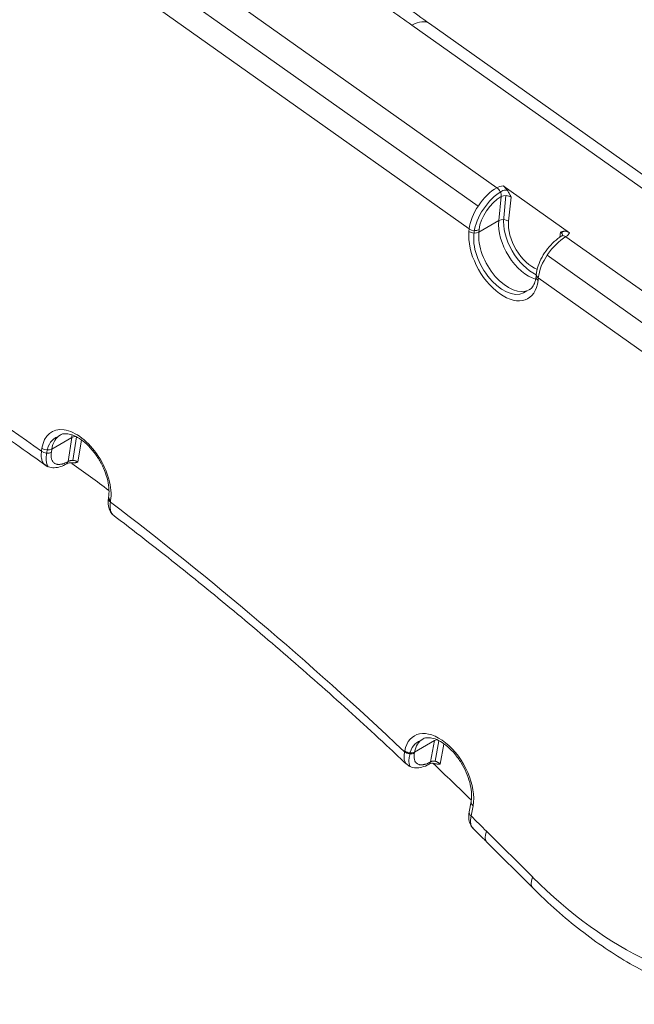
# Model space of a CAD drawing. Header units: millimetres. Extents: x 176 to 9387, y -11044 to -3322.
# Tile 246 of 256: x 9318 to 9328, y -10683 to -10666. Entities that reach past the tile are written whole.
import ezdxf

# ---------------------------------------------------------------- set-up
doc = ezdxf.new("R2010")
doc.units = ezdxf.units.MM
doc.header["$LTSCALE"] = 0.3175
doc.layers.add('1轮廓实线层', color=7, linetype='Continuous', lineweight=18)

# ---------------------------------------------------------------- blocks, each defined once
blk = doc.blocks.new('MR12-2010-Z')
at = {"layer": '1轮廓实线层'}
for p, q in [((64057.039, -21448.515), (64064.282, -21453.65)), ((64063.881, -21454.047), (64056.629, -21448.907)), ((64063.692, -21454.53), (64056.421, -21449.376)), ((64068.264, -21454.29), (64062.468, -21450.181)), ((64068.43, -21454.104), (64062.842, -21450.143)), ((64064.416, -21453.608), (64065.835, -21454.614)), ((64064.428, -21454.293), (64064.477, -21453.818)), ((64064.322, -21454.353), (64064.375, -21453.839)), ((64064.587, -21453.853), (64064.533, -21454.366)), ((64064.322, -21454.353), (64063.897, -21454.598)), ((64063.686, -21454.584), (64063.692, -21454.53)), ((64063.792, -21454.657), (64063.797, -21454.603)), ((64063.903, -21454.543), (64063.897, -21454.598)), ((64065.629, -21454.708), (64065.641, -21454.6)), ((64065.67, -21454.68), (64065.669, -21454.682)), ((64065.757, -21454.696), (64068.196, -21456.424)), ((64065.356, -21455.093), (64067.671, -21456.734)), ((64065.124, -21455.499), (64065.118, -21455.553)), ((64065.167, -21455.576), (64065.161, -21455.63)), ((64067.606, -21457.304), (64065.167, -21455.576)), ((64055.204, -21458.986), (64054.78, -21459.231)), ((64055.125, -21459.497), (64055.204, -21458.986)), ((64055.225, -21459.474), (64055.304, -21458.968)), ((64055.41, -21459.04), (64055.337, -21459.507)), ((64054.559, -21459.279), (64054.569, -21459.212)), ((64054.664, -21459.355), (64054.674, -21459.29)), ((64054.78, -21459.231), (64054.77, -21459.298)), ((64055.992, -21460.251), (64055.988, -21460.281)), ((64056.035, -21460.335), (64056.03, -21460.365)), ((64062.951, -21465.456), (64062.526, -21465.701)), ((64062.865, -21465.911), (64062.951, -21465.456)), ((64062.962, -21465.898), (64063.045, -21465.459)), ((64063.151, -21465.53), (64063.07, -21465.959)), ((64062.313, -21465.697), (64062.316, -21465.679)), ((64062.415, -21465.792), (64062.421, -21465.761)), ((64062.526, -21465.701), (64062.523, -21465.72)), ((64063.732, -21466.761), (64063.691, -21466.978)), ((64063.773, -21466.85), (64063.733, -21467.067)), ((64064.062, -21467.394), (64065.047, -21468.376)), ((64064.062, -21467.618), (64065.047, -21468.601))]:
    blk.add_line(p, q, dxfattribs=at)
for centre, major_axis, ratio, start_param, end_param in [((64062.408, -21450.755), (-0.434, -0.612), 0.508281, 3.13848, 3.977629), ((64064.493, -21453.799), (-0.298, 0.031), 0.638997, 5.037724, 5.561323), ((64064.222, -21454.223), (-0.434, -0.612), 0.508281, 3.977629, 5.548426), ((64064.327, -21454.298), (0.434, 0.612), 0.508281, 0.837227, 2.403972), ((64064.27, -21453.764), (-0.075, 0.13), 0.57735, 3.813544, 5.384341), ((64064.481, -21453.914), (0.149, -0.016), 0.638997, 0.848934, 2.41973), ((64064.493, -21453.799), (0.149, -0.016), 0.638997, 1.557346, 2.425683), ((64064.327, -21454.298), (0.347, 0.489), 0.508281, 0.836037, 2.406833), ((64064.954, -21454.801), (-0.45, 0.779), 0.57735, 0.671952, 2.603933), ((64064.427, -21454.427), (0.149, -0.016), 0.638997, 0.848934, 2.41973), ((64065.06, -21454.74), (-0.45, 0.779), 0.57735, 0.674341, 2.455266), ((64065.06, -21454.74), (0.375, -0.65), 0.57735, 3.813544, 5.666986), ((64064.424, -21455.107), (-0.525, 0.909), 0.57735, 0.671952, 3.813544), ((64063.792, -21454.523), (-0.149, 0.016), 0.638997, 0.848934, 2.41973), ((64063.798, -21454.468), (-0.149, 0.016), 0.638997, 0.848934, 2.41973), ((64064.424, -21455.107), (-0.45, 0.779), 0.57735, 0.669387, 3.25971), ((64064.53, -21455.046), (0.45, -0.779), 0.57735, 3.813544, 6.26703), ((64065.535, -21454.661), (0.149, -0.016), 0.638997, 0.064123, 0.848934), ((64065.547, -21454.546), (0.149, -0.016), 0.638997, 5.637319, 6.030295), ((64065.745, -21454.81), (-0.075, 0.13), 0.57735, 5.384341, 6.28286), ((64065.547, -21454.546), (-0.298, 0.031), 0.638997, 2.41973, 2.943329), ((64065.697, -21455.269), (0.434, 0.612), 0.508281, 0.836037, 2.406833), ((64065.273, -21455.514), (-0.149, 0.016), 0.638997, 0.000462, 0.848934), ((64065.267, -21455.569), (-0.149, 0.016), 0.638997, 6.265534, 7.132119), ((64049.37, -21505.522), (-30.375, 52.611), 0.57735, 5.376692, 5.497787), ((64055.302, -21459.773), (-0.525, 0.909), 0.57735, 3.764409, 6.906002), ((64055.302, -21459.773), (-0.45, 0.779), 0.57735, 6.165049, 6.903345), ((64055.408, -21459.712), (0.45, -0.779), 0.57735, 3.142226, 3.764409), ((64055.832, -21459.467), (-0.45, 0.779), 0.57735, 0.535785, 0.622816), ((64055.309, -21459.066), (-0.148, 0.023), 0.66319, 4.932454, 5.593417), ((64054.665, -21459.218), (0.148, -0.023), 0.66319, 4.022621, 5.593417), ((64054.675, -21459.15), (0.148, -0.023), 0.66319, 4.022621, 5.593417), ((64055.02, -21459.417), (-0.075, 0.13), 0.57735, 3.155334, 3.764409), ((64050.006, -21505.154), (30, -51.962), 0.57735, 2.214513, 2.233229), ((64056.136, -21460.304), (0.148, -0.023), 0.66319, 3.132177, 4.022621), ((64056.141, -21460.274), (0.148, -0.023), 0.66319, 3.153286, 4.022621), ((64049.37, -21505.522), (-30.375, 52.611), 0.57735, 5.191729, 5.342113), ((64063.045, -21466.264), (-0.525, 0.909), 0.57735, 3.733599, 6.875191), ((64063.045, -21466.264), (-0.45, 0.779), 0.57735, 6.165052, 6.872414), ((64063.151, -21466.203), (0.45, -0.779), 0.57735, 3.14612, 3.733599), ((64063.055, -21465.54), (-0.147, 0.028), 0.677548, 5.256943, 5.615084), ((64062.419, -21465.636), (0.147, -0.028), 0.677548, 4.044287, 5.615084), ((64062.422, -21465.618), (0.147, -0.028), 0.677548, 4.044287, 5.615084), ((64062.761, -21465.828), (-0.075, 0.13), 0.57735, 3.145202, 3.733599), ((64050.006, -21505.154), (30, -51.962), 0.57735, 2.026602, 2.04697), ((64063.879, -21466.789), (0.147, -0.028), 0.677548, 3.152931, 4.044287), ((64063.839, -21467.006), (0.147, -0.028), 0.677548, 3.141596, 4.044287), ((64049.37, -21505.522), (-30.375, 52.611), 0.57735, 5.148721, 5.156865), ((64064.592, -21467.087), (0.53, 0.531), 0.345066, 2.479038, 3.141597), ((64066.969, -21463.386), (3.975, -6.885), 0.57735, 5.148721, 6.936121), ((64065.577, -21468.07), (0.53, 0.531), 0.345066, 2.479038, 3.141988)]:
    blk.add_ellipse(centre, major_axis=major_axis, ratio=ratio, start_param=start_param, end_param=end_param, dxfattribs=at)
for points, knots in [([(64062.468, -21450.181), (64062.145, -21449.952), (64061.826, -21449.722), (64061.197, -21449.257), (64060.886, -21449.022), (64060.274, -21448.55), (64059.973, -21448.312), (64059.381, -21447.831), (64059.09, -21447.588), (64058.52, -21447.097), (64058.241, -21446.85), (64057.832, -21446.474), (64057.697, -21446.348), (64057.432, -21446.094), (64057.301, -21445.967), (64057.042, -21445.71), (64056.915, -21445.581), (64056.664, -21445.321), (64056.541, -21445.19), (64056.299, -21444.926), (64056.18, -21444.794), (64055.947, -21444.526), (64055.833, -21444.391), (64055.61, -21444.119), (64055.501, -21443.982), (64055.368, -21443.809), (64055.342, -21443.774), (64055.29, -21443.705), (64055.264, -21443.67), (64055.187, -21443.566), (64055.136, -21443.496), (64054.987, -21443.286), (64054.892, -21443.145), (64054.709, -21442.863), (64054.621, -21442.721), (64054.455, -21442.436), (64054.376, -21442.292), (64054.228, -21442.004), (64054.158, -21441.86), (64054.03, -21441.568), (64053.971, -21441.422), (64053.864, -21441.127), (64053.816, -21440.979), (64053.77, -21440.811), (64053.765, -21440.792), (64053.755, -21440.755), (64053.75, -21440.736), (64053.736, -21440.68), (64053.709, -21440.568), (64053.686, -21440.456), (64053.645, -21440.232), (64053.625, -21440.084), (64053.602, -21439.787), (64053.597, -21439.639), (64053.606, -21439.344), (64053.619, -21439.196), (64053.652, -21438.976), (64053.665, -21438.903), (64053.683, -21438.821), (64053.687, -21438.802), (64053.691, -21438.784), (64053.698, -21438.757), (64053.711, -21438.702), (64053.726, -21438.648), (64053.777, -21438.468), (64053.827, -21438.327), (64053.947, -21438.05), (64054.016, -21437.914), (64054.174, -21437.648), (64054.263, -21437.517), (64054.46, -21437.262), (64054.569, -21437.138), (64054.695, -21437.009), (64054.703, -21437.001), (64054.718, -21436.986), (64054.74, -21436.963), (64054.794, -21436.911), (64054.841, -21436.867), (64054.937, -21436.779), (64055.002, -21436.722), (64055.206, -21436.555), (64055.349, -21436.448), (64055.651, -21436.244), (64055.81, -21436.146), (64056.059, -21436.007), (64056.144, -21435.961), (64056.274, -21435.895), (64056.318, -21435.873), (64056.384, -21435.841), (64056.407, -21435.83), (64056.451, -21435.809), (64056.474, -21435.798), (64056.676, -21435.705), (64056.862, -21435.627), (64057.242, -21435.483), (64057.437, -21435.417), (64057.838, -21435.297), (64058.043, -21435.242), (64058.359, -21435.169), (64058.465, -21435.146), (64058.6, -21435.119), (64058.627, -21435.114), (64058.668, -21435.106), (64058.681, -21435.104), (64058.708, -21435.098), (64058.776, -21435.086), (64058.844, -21435.074), (64059.117, -21435.028), (64059.338, -21434.998), (64059.783, -21434.949), (64060.008, -21434.93), (64060.46, -21434.905), (64060.689, -21434.898), (64061.034, -21434.895), (64061.149, -21434.896), (64061.28, -21434.898), (64061.294, -21434.898), (64061.323, -21434.899), (64061.338, -21434.899), (64061.381, -21434.9), (64061.468, -21434.903), (64061.555, -21434.906), (64061.845, -21434.917), (64062.075, -21434.932), (64062.535, -21434.97), (64062.764, -21434.994), (64063.22, -21435.05), (64063.448, -21435.083), (64063.901, -21435.156), (64064.127, -21435.197), (64064.578, -21435.286), (64064.803, -21435.334), (64065.055, -21435.393), (64065.083, -21435.399), (64065.139, -21435.412), (64065.222, -21435.432), (64065.417, -21435.48), (64065.583, -21435.522), (64065.912, -21435.609), (64066.13, -21435.67), (64066.562, -21435.797), (64066.775, -21435.863), (64067.199, -21436), (64067.41, -21436.071), (64067.827, -21436.217), (64068.034, -21436.292), (64068.444, -21436.447), (64068.648, -21436.527), (64069.053, -21436.689), (64069.254, -21436.773), (64069.653, -21436.943), (64069.851, -21437.03), (64070.147, -21437.163), (64070.294, -21437.23), (64070.441, -21437.298), (64070.514, -21437.332), (64070.538, -21437.343), (64070.587, -21437.366), (64070.806, -21437.469), (64071.023, -21437.574), (64071.404, -21437.762), (64071.594, -21437.858), (64071.969, -21438.051), (64072.155, -21438.149), (64072.709, -21438.445), (64073.072, -21438.647), (64073.43, -21438.852)], [0, 0, 0, 0, 0.03125, 0.03125, 0.0625, 0.0625, 0.09375, 0.09375, 0.125, 0.125, 0.15625, 0.15625, 0.171875, 0.171875, 0.1875, 0.1875, 0.203125, 0.203125, 0.21875, 0.21875, 0.234375, 0.234375, 0.25, 0.25, 0.265625, 0.265625, 0.269531, 0.269531, 0.273438, 0.273438, 0.28125, 0.28125, 0.296875, 0.296875, 0.3125, 0.3125, 0.328125, 0.328125, 0.34375, 0.34375, 0.359375, 0.359375, 0.375, 0.375, 0.376953, 0.376953, 0.378906, 0.378906, 0.382813, 0.390625, 0.390625, 0.40625, 0.40625, 0.421875, 0.421875, 0.4375, 0.4375, 0.445313, 0.445313, 0.446289, 0.447266, 0.447266, 0.449219, 0.453125, 0.453125, 0.46875, 0.46875, 0.484375, 0.484375, 0.5, 0.5, 0.515625, 0.515625, 0.516602, 0.516602, 0.517578, 0.519531, 0.523438, 0.523438, 0.53125, 0.53125, 0.546875, 0.546875, 0.5625, 0.5625, 0.570313, 0.570313, 0.574219, 0.574219, 0.576172, 0.576172, 0.578125, 0.578125, 0.59375, 0.59375, 0.609375, 0.609375, 0.625, 0.625, 0.632813, 0.632813, 0.634766, 0.634766, 0.635742, 0.635742, 0.636719, 0.640625, 0.640625, 0.65625, 0.65625, 0.671875, 0.671875, 0.6875, 0.6875, 0.695313, 0.695313, 0.696289, 0.696289, 0.697266, 0.697266, 0.699219, 0.703125, 0.703125, 0.71875, 0.71875, 0.734375, 0.734375, 0.75, 0.75, 0.765625, 0.765625, 0.78125, 0.78125, 0.783203, 0.783203, 0.785156, 0.789063, 0.796875, 0.796875, 0.8125, 0.8125, 0.828125, 0.828125, 0.84375, 0.84375, 0.859375, 0.859375, 0.875, 0.875, 0.890625, 0.890625, 0.90625, 0.90625, 0.914063, 0.917969, 0.917969, 0.919922, 0.919922, 0.921875, 0.9375, 0.9375, 0.953125, 0.953125, 0.96875, 0.96875, 1, 1, 1, 1]), ([(64062.843, -21450.144), (64062.679, -21450.027), (64062.121, -21449.628), (64061.212, -21448.959), (64060.166, -21448.146), (64059.232, -21447.375), (64058.404, -21446.642), (64057.638, -21445.911), (64056.933, -21445.176), (64056.291, -21444.434), (64055.762, -21443.75), (64055.336, -21443.131), (64055.007, -21442.581), (64054.735, -21442.044), (64054.525, -21441.521), (64054.379, -21441.013), (64054.305, -21440.584), (64054.294, -21440.329), (64054.294, -21440.229)], [0, 0, 0, 0, 0.039389, 0.134357, 0.223194, 0.304637, 0.380541, 0.452179, 0.528004, 0.600157, 0.669512, 0.724617, 0.776291, 0.824855, 0.875798, 0.923901, 0.96998, 1, 1, 1, 1]), ([(64064.416, -21453.608), (64064.425, -21453.615), (64064.434, -21453.622), (64064.445, -21453.632), (64064.447, -21453.635), (64064.452, -21453.639), (64064.458, -21453.645), (64064.464, -21453.652), (64064.477, -21453.666), (64064.484, -21453.676), (64064.496, -21453.691), (64064.5, -21453.696), (64064.507, -21453.707), (64064.51, -21453.712), (64064.528, -21453.739), (64064.54, -21453.762), (64064.558, -21453.795), (64064.567, -21453.813), (64064.576, -21453.83), (64064.581, -21453.841), (64064.584, -21453.847), (64064.587, -21453.853)], [0, 0, 0, 0, 0.125, 0.125, 0.15625, 0.15625, 0.1875, 0.25, 0.25, 0.375, 0.375, 0.4375, 0.4375, 0.5, 0.5, 0.75, 0.75, 0.875, 0.9375, 0.9375, 1, 1, 1, 1]), ([(64065.641, -21454.6), (64065.642, -21454.599), (64065.644, -21454.598), (64065.648, -21454.597), (64065.653, -21454.595), (64065.666, -21454.591), (64065.677, -21454.588), (64065.691, -21454.584), (64065.699, -21454.583), (64065.71, -21454.581), (64065.714, -21454.581), (64065.722, -21454.58), (64065.726, -21454.58), (64065.738, -21454.58), (64065.747, -21454.58), (64065.763, -21454.582), (64065.772, -21454.584), (64065.785, -21454.588), (64065.79, -21454.59), (64065.799, -21454.594), (64065.804, -21454.596), (64065.817, -21454.602), (64065.826, -21454.608), (64065.835, -21454.614)], [0, 0, 0, 0, 0.03125, 0.03125, 0.0625, 0.125, 0.25, 0.25, 0.375, 0.375, 0.4375, 0.4375, 0.5, 0.5, 0.625, 0.625, 0.75, 0.75, 0.8125, 0.8125, 0.875, 0.875, 1, 1, 1, 1]), ([(64065.687, -21454.668), (64065.687, -21454.668), (64065.685, -21454.669), (64065.682, -21454.673), (64065.673, -21454.679), (64065.67, -21454.68)], [0, 0, 0, 0, 0.155117, 0.810002, 1, 1, 1, 1]), ([(64065.67, -21454.68), (64065.642, -21454.697), (64065.56, -21454.751), (64065.431, -21454.868), (64065.298, -21455.037), (64065.195, -21455.223), (64065.142, -21455.38), (64065.127, -21455.47), (64065.124, -21455.499)], [0, 0, 0, 0, 0.106567, 0.306476, 0.504476, 0.702538, 0.903074, 1, 1, 1, 1]), ([(64065.118, -21455.553), (64065.115, -21455.581), (64065.103, -21455.656), (64065.061, -21455.752), (64065.016, -21455.809), (64064.98, -21455.822), (64064.972, -21455.824)], [0, 0, 0, 0, 0.184414, 0.538818, 0.900785, 1, 1, 1, 1]), ([(64049.525, -21456.263), (64049.76, -21456.399), (64050.443, -21456.799), (64051.573, -21457.494), (64052.914, -21458.368), (64053.95, -21459.081), (64054.539, -21459.501), (64054.682, -21459.604)], [0, 0, 0, 0, 0.136583, 0.396412, 0.656269, 0.916144, 1, 1, 1, 1]), ([(64054.958, -21458.933), (64054.958, -21458.933), (64054.984, -21458.909), (64055.05, -21458.9), (64055.178, -21458.911), (64055.327, -21458.974), (64055.486, -21459.087), (64055.64, -21459.242), (64055.777, -21459.43), (64055.888, -21459.638), (64055.965, -21459.853), (64056.002, -21460.053), (64056.002, -21460.182), (64055.994, -21460.241), (64055.992, -21460.251)], [0, 0, 0, 0, 0.000832, 0.113054, 0.205306, 0.304128, 0.401134, 0.49831, 0.596224, 0.694551, 0.792734, 0.890098, 0.981245, 1, 1, 1, 1]), ([(64054.64, -21459.573), (64054.636, -21459.57), (64054.622, -21459.56), (64054.611, -21459.547), (64054.601, -21459.535), (64054.599, -21459.533), (64054.596, -21459.528), (64054.594, -21459.525), (64054.589, -21459.517), (64054.586, -21459.512), (64054.577, -21459.495), (64054.567, -21459.47), (64054.561, -21459.443), (64054.557, -21459.421), (64054.556, -21459.414), (64054.554, -21459.398), (64054.554, -21459.39), (64054.552, -21459.366), (64054.553, -21459.333), (64054.556, -21459.297), (64054.559, -21459.279)], [0, 0, 0, 0, 0.057843, 0.192437, 0.192437, 0.226085, 0.226085, 0.259734, 0.259734, 0.327031, 0.327031, 0.461625, 0.596218, 0.596218, 0.663515, 0.663515, 0.730812, 0.730812, 0.865406, 1, 1, 1, 1]), ([(64054.77, -21459.298), (64054.767, -21459.313), (64054.764, -21459.341), (64054.764, -21459.367), (64054.765, -21459.386), (64054.765, -21459.393), (64054.766, -21459.405), (64054.767, -21459.411), (64054.77, -21459.428), (64054.775, -21459.45), (64054.783, -21459.469), (64054.79, -21459.483), (64054.792, -21459.487), (64054.796, -21459.494), (64054.797, -21459.496), (64054.8, -21459.5), (64054.807, -21459.509), (64054.822, -21459.525), (64054.845, -21459.541), (64054.862, -21459.549), (64054.874, -21459.552), (64054.876, -21459.553), (64054.881, -21459.554), (64054.889, -21459.556), (64054.896, -21459.558), (64054.911, -21459.56), (64054.933, -21459.561), (64054.956, -21459.559), (64054.974, -21459.556), (64054.98, -21459.555), (64054.989, -21459.553), (64054.992, -21459.552), (64054.999, -21459.551), (64055.002, -21459.55), (64055.018, -21459.546), (64055.044, -21459.537), (64055.07, -21459.526), (64055.097, -21459.512), (64055.111, -21459.505), (64055.125, -21459.497)], [0, 0, 0, 0, 0.0625, 0.125, 0.125, 0.15625, 0.15625, 0.1875, 0.1875, 0.25, 0.3125, 0.3125, 0.34375, 0.34375, 0.359375, 0.359375, 0.375, 0.4375, 0.5, 0.5625, 0.5625, 0.578125, 0.578125, 0.59375, 0.625, 0.625, 0.6875, 0.75, 0.75, 0.78125, 0.78125, 0.796875, 0.796875, 0.8125, 0.8125, 0.875, 0.9375, 0.9375, 1, 1, 1, 1]), ([(64054.703, -21459.608), (64054.694, -21459.595), (64054.686, -21459.581), (64054.669, -21459.541), (64054.663, -21459.513), (64054.656, -21459.453), (64054.657, -21459.421), (64054.661, -21459.375), (64054.663, -21459.365), (64054.664, -21459.355)], [0, 0, 0, 0, 0.221741, 0.221741, 0.56273, 0.56273, 0.90372, 0.90372, 1, 1, 1, 1]), ([(64055.337, -21459.507), (64055.33, -21459.503), (64055.323, -21459.498), (64055.311, -21459.493), (64055.306, -21459.491), (64055.298, -21459.488), (64055.293, -21459.486), (64055.28, -21459.482), (64055.27, -21459.48), (64055.258, -21459.477), (64055.256, -21459.477), (64055.251, -21459.476), (64055.249, -21459.476), (64055.241, -21459.475), (64055.236, -21459.475), (64055.222, -21459.474), (64055.212, -21459.474), (64055.2, -21459.475), (64055.197, -21459.475), (64055.193, -21459.476), (64055.185, -21459.477), (64055.174, -21459.479), (64055.165, -21459.481), (64055.159, -21459.483), (64055.156, -21459.484), (64055.152, -21459.485), (64055.15, -21459.486), (64055.14, -21459.49), (64055.132, -21459.493), (64055.125, -21459.497)], [0, 0, 0, 0, 0.125, 0.125, 0.1875, 0.1875, 0.25, 0.25, 0.375, 0.375, 0.40625, 0.40625, 0.4375, 0.4375, 0.5, 0.5, 0.625, 0.625, 0.65625, 0.65625, 0.6875, 0.75, 0.8125, 0.8125, 0.84375, 0.84375, 0.875, 0.875, 1, 1, 1, 1]), ([(64055.337, -21459.507), (64055.336, -21459.508), (64055.335, -21459.508), (64055.334, -21459.509), (64055.331, -21459.509), (64055.325, -21459.511), (64055.312, -21459.515), (64055.301, -21459.518), (64055.286, -21459.522), (64055.279, -21459.523), (64055.267, -21459.525), (64055.263, -21459.525), (64055.255, -21459.526), (64055.251, -21459.526), (64055.242, -21459.526), (64055.237, -21459.526), (64055.232, -21459.525)], [0, 0, 0, 0, 0.027052, 0.027052, 0.054104, 0.108208, 0.216415, 0.432831, 0.432831, 0.649246, 0.649246, 0.757454, 0.757454, 0.865661, 0.865661, 1, 1, 1, 1]), ([(64054.648, -21459.569), (64054.666, -21459.585), (64054.719, -21459.624), (64054.833, -21459.636), (64054.964, -21459.613), (64055.052, -21459.571), (64055.095, -21459.544)], [0, 0, 0, 0, 0.151175, 0.430556, 0.717135, 1, 1, 1, 1]), ([(64055.097, -21459.547), (64055.101, -21459.544), (64055.114, -21459.537), (64055.151, -21459.527), (64055.193, -21459.522), (64055.22, -21459.525), (64055.23, -21459.526)], [0, 0, 0, 0, 0.197965, 0.502864, 0.824239, 1, 1, 1, 1]), ([(64055.99, -21460.28), (64055.979, -21460.339), (64055.977, -21460.439), (64056.02, -21460.57), (64056.075, -21460.629), (64056.107, -21460.653)], [0, 0, 0, 0, 0.391911, 0.720608, 1, 1, 1, 1]), ([(64056.03, -21460.365), (64056.027, -21460.383), (64056.025, -21460.401), (64056.023, -21460.435), (64056.023, -21460.468), (64056.026, -21460.498), (64056.029, -21460.516), (64056.029, -21460.52), (64056.031, -21460.527), (64056.032, -21460.53), (64056.034, -21460.541), (64056.036, -21460.548), (64056.042, -21460.567), (64056.052, -21460.591), (64056.065, -21460.612), (64056.076, -21460.626), (64056.079, -21460.631), (64056.086, -21460.637), (64056.088, -21460.639), (64056.092, -21460.644), (64056.094, -21460.646), (64056.099, -21460.65), (64056.102, -21460.652), (64056.105, -21460.655)], [0, 0, 0, 0, 0.136463, 0.136463, 0.272926, 0.409389, 0.409389, 0.443505, 0.443505, 0.47762, 0.47762, 0.545852, 0.545852, 0.682315, 0.818778, 0.818778, 0.887009, 0.887009, 0.921125, 0.921125, 0.955241, 0.955241, 1, 1, 1, 1]), ([(64056.066, -21460.625), (64056.299, -21460.801), (64056.974, -21461.32), (64058.088, -21462.206), (64059.402, -21463.302), (64060.707, -21464.441), (64061.69, -21465.337), (64062.238, -21465.852), (64062.357, -21465.964)], [0, 0, 0, 0, 0.109422, 0.317548, 0.525699, 0.733872, 0.942065, 1, 1, 1, 1]), ([(64062.701, -21465.427), (64062.704, -21465.424), (64062.732, -21465.401), (64062.8, -21465.39), (64062.925, -21465.403), (64063.073, -21465.467), (64063.233, -21465.581), (64063.386, -21465.737), (64063.523, -21465.926), (64063.633, -21466.135), (64063.709, -21466.349), (64063.745, -21466.549), (64063.744, -21466.683), (64063.735, -21466.746), (64063.732, -21466.761)], [0, 0, 0, 0, 0.015307, 0.115645, 0.206579, 0.303944, 0.39965, 0.495543, 0.592162, 0.689176, 0.78603, 0.882063, 0.972096, 1, 1, 1, 1]), ([(64062.357, -21465.964), (64062.351, -21465.958), (64062.344, -21465.951), (64062.335, -21465.938), (64062.332, -21465.934), (64062.327, -21465.924), (64062.324, -21465.919), (64062.317, -21465.902), (64062.309, -21465.88), (64062.304, -21465.854), (64062.302, -21465.833), (64062.301, -21465.826), (64062.301, -21465.815), (64062.301, -21465.811), (64062.301, -21465.804), (64062.301, -21465.8), (64062.301, -21465.781), (64062.303, -21465.749), (64062.309, -21465.715), (64062.313, -21465.697)], [0, 0, 0, 0, 0.125044, 0.125044, 0.197957, 0.197957, 0.27087, 0.27087, 0.416696, 0.562522, 0.562522, 0.635435, 0.635435, 0.671892, 0.671892, 0.708348, 0.708348, 0.854174, 1, 1, 1, 1]), ([(64062.428, -21466.012), (64062.422, -21466.001), (64062.418, -21465.989), (64062.408, -21465.951), (64062.405, -21465.922), (64062.405, -21465.86), (64062.408, -21465.827), (64062.415, -21465.792)], [0, 0, 0, 0, 0.200339, 0.200339, 0.602688, 0.602688, 1, 1, 1, 1]), ([(64062.523, -21465.72), (64062.52, -21465.734), (64062.516, -21465.762), (64062.515, -21465.788), (64062.515, -21465.803), (64062.515, -21465.806), (64062.515, -21465.813), (64062.515, -21465.816), (64062.516, -21465.825), (64062.517, -21465.83), (64062.519, -21465.847), (64062.523, -21465.869), (64062.53, -21465.888), (64062.536, -21465.901), (64062.539, -21465.905), (64062.543, -21465.913), (64062.546, -21465.917), (64062.554, -21465.928), (64062.566, -21465.942), (64062.588, -21465.957), (64062.605, -21465.965), (64062.616, -21465.968), (64062.619, -21465.969), (64062.623, -21465.97), (64062.631, -21465.972), (64062.638, -21465.973), (64062.653, -21465.975), (64062.674, -21465.976), (64062.697, -21465.974), (64062.714, -21465.971), (64062.72, -21465.97), (64062.73, -21465.968), (64062.733, -21465.967), (64062.739, -21465.965), (64062.742, -21465.965), (64062.758, -21465.96), (64062.784, -21465.952), (64062.81, -21465.94), (64062.837, -21465.927), (64062.851, -21465.919), (64062.865, -21465.911)], [0, 0, 0, 0, 0.0625, 0.125, 0.125, 0.140625, 0.140625, 0.15625, 0.15625, 0.1875, 0.1875, 0.25, 0.3125, 0.3125, 0.34375, 0.34375, 0.375, 0.375, 0.4375, 0.5, 0.5625, 0.5625, 0.578125, 0.578125, 0.59375, 0.625, 0.625, 0.6875, 0.75, 0.75, 0.78125, 0.78125, 0.796875, 0.796875, 0.8125, 0.8125, 0.875, 0.9375, 0.9375, 1, 1, 1, 1]), ([(64062.36, -21465.959), (64062.381, -21465.982), (64062.437, -21466.026), (64062.554, -21466.049), (64062.688, -21466.028), (64062.783, -21465.992), (64062.834, -21465.958), (64062.836, -21465.957)], [0, 0, 0, 0, 0.181331, 0.434659, 0.69114, 0.987244, 1, 1, 1, 1]), ([(64062.837, -21465.958), (64062.841, -21465.955), (64062.853, -21465.949), (64062.887, -21465.941), (64062.929, -21465.941), (64062.956, -21465.948), (64062.967, -21465.951)], [0, 0, 0, 0, 0.213187, 0.499656, 0.797594, 1, 1, 1, 1]), ([(64063.07, -21465.959), (64063.064, -21465.952), (64063.057, -21465.945), (64063.046, -21465.936), (64063.042, -21465.933), (64063.034, -21465.927), (64063.029, -21465.925), (64063.016, -21465.917), (64063.008, -21465.913), (64062.994, -21465.907), (64062.989, -21465.906), (64062.98, -21465.902), (64062.975, -21465.901), (64062.961, -21465.898), (64062.951, -21465.896), (64062.939, -21465.895), (64062.937, -21465.895), (64062.932, -21465.895), (64062.925, -21465.895), (64062.914, -21465.896), (64062.905, -21465.897), (64062.899, -21465.899), (64062.897, -21465.899), (64062.892, -21465.9), (64062.89, -21465.901), (64062.88, -21465.904), (64062.872, -21465.907), (64062.865, -21465.911)], [0, 0, 0, 0, 0.125, 0.125, 0.1875, 0.1875, 0.25, 0.25, 0.375, 0.375, 0.4375, 0.4375, 0.5, 0.5, 0.625, 0.625, 0.65625, 0.65625, 0.6875, 0.75, 0.8125, 0.8125, 0.84375, 0.84375, 0.875, 0.875, 1, 1, 1, 1]), ([(64063.07, -21465.959), (64063.069, -21465.959), (64063.068, -21465.959), (64063.066, -21465.959), (64063.063, -21465.959), (64063.056, -21465.959), (64063.05, -21465.959), (64063.038, -21465.959), (64063.03, -21465.959), (64063.013, -21465.958), (64063.004, -21465.957), (64062.992, -21465.955), (64062.987, -21465.954), (64062.979, -21465.953), (64062.974, -21465.952), (64062.97, -21465.95), (64062.969, -21465.95), (64062.969, -21465.95)], [0, 0, 0, 0, 0.030955, 0.030955, 0.06191, 0.12382, 0.24764, 0.24764, 0.49528, 0.49528, 0.742919, 0.742919, 0.866739, 0.866739, 0.990559, 0.990559, 1, 1, 1, 1]), ([(64063.693, -21466.977), (64063.68, -21467.035), (64063.676, -21467.134), (64063.708, -21467.256), (64063.755, -21467.307), (64063.776, -21467.325)], [0, 0, 0, 0, 0.431766, 0.78489, 1, 1, 1, 1]), ([(64063.733, -21467.067), (64063.729, -21467.084), (64063.726, -21467.101), (64063.722, -21467.134), (64063.719, -21467.165), (64063.72, -21467.194), (64063.722, -21467.215), (64063.723, -21467.222), (64063.725, -21467.235), (64063.726, -21467.241), (64063.731, -21467.259), (64063.739, -21467.282), (64063.75, -21467.302), (64063.759, -21467.315), (64063.764, -21467.322), (64063.77, -21467.328), (64063.772, -21467.33), (64063.772, -21467.33), (64063.773, -21467.331)], [0, 0, 0, 0, 0.147205, 0.147205, 0.29441, 0.441615, 0.441615, 0.515218, 0.515218, 0.58882, 0.58882, 0.736025, 0.883231, 0.883231, 0.956833, 0.993634, 0.993634, 1, 1, 1, 1]), ([(64065.047, -21468.601), (64065.134, -21468.687), (64065.385, -21468.93), (64065.812, -21469.307), (64066.33, -21469.712), (64066.859, -21470.07), (64067.395, -21470.379), (64067.935, -21470.637), (64068.475, -21470.84), (64069.012, -21470.985), (64069.539, -21471.071), (64070.053, -21471.097), (64070.547, -21471.063), (64071.018, -21470.969), (64071.436, -21470.828), (64071.686, -21470.703), (64071.794, -21470.641)], [0, 0, 0, 0, 0.040123, 0.115904, 0.19185, 0.267968, 0.344248, 0.420645, 0.497033, 0.573215, 0.648929, 0.723871, 0.797767, 0.870469, 0.942029, 1, 1, 1, 1])]:
    blk.add_open_spline(points, degree=3, knots=knots, dxfattribs=at)
blk.add_open_spline([(64063.773, -21467.331), (64064.062, -21467.618)], degree=1, dxfattribs=at)

msp = doc.modelspace()

# ---------------------------------------------------------------- block references
at = {"layer": '1轮廓实线层', "lineweight": 13, "xscale": 0.8, "yscale": 0.8, "zscale": 0.8}
msp.add_blockref('MR12-2010-Z', (-41925.45569, 6494.33619), dxfattribs=at)

doc.saveas('drawing.dxf')
